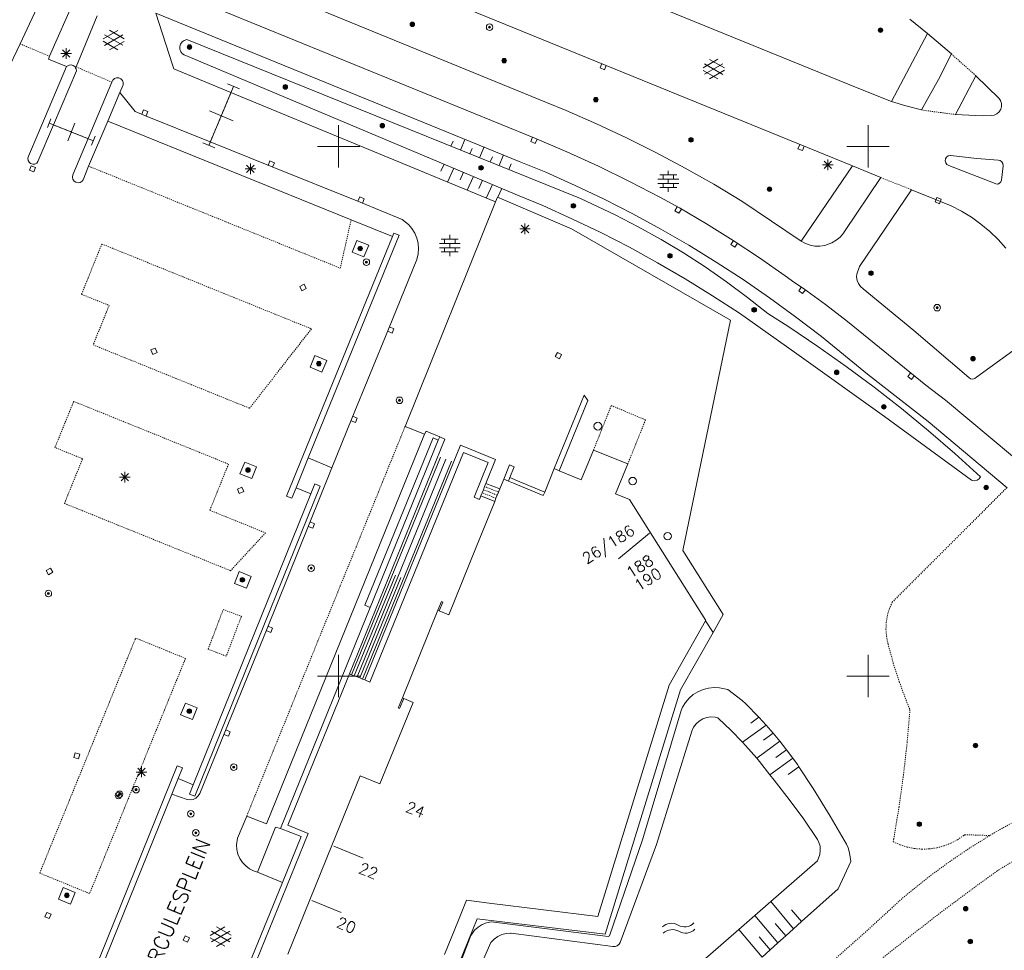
# Model space of a CAD drawing. Header units: millimetres. Extents: x 135944 to 142000, y 454200 to 456692.
# Tile 200 of 220: x 138570 to 138663, y 454474 to 454562. Entities that reach past the tile are written whole.
import ezdxf
from ezdxf.enums import TextEntityAlignment as Align

# ---------------------------------------------------------------- set-up
doc = ezdxf.new("R2010")
doc.units = ezdxf.units.MM
for name, pattern in [('TotaalGBKN2013X$0$DASHED', [0.75, 0.5, -0.25]), ('TotaalGBKN2013X$0$DOT', [0.25, 0, -0.25]), ('TotaalGBKN2013X$0$HIDDEN', [0.375, 0.25, -0.125])]:
    doc.linetypes.add(name, pattern=pattern)
doc.layers.get('0').update_dxf_attribs({"color": 251})
doc.layers.add('TotaalGBKN2013X$0$1', color=251, linetype='Continuous')
doc.styles.add('TotaalGBKN2013X$0$TXT', font='txt.shx')

# ---------------------------------------------------------------- blocks, each defined once
blk = doc.blocks.new('TotaalGBKN2013X$0$A$C51EB4CD3')
at = {"linetype": 'Continuous', "lineweight": 0}
for p, q in [((138649121, 454555451), (138593720, 454578061)), ((138619641, 454554141), (138583758, 454568842)), ((138572612, 454565371), (138569920, 454559681)), ((138583865, 454564923), (138618531, 454550771)), ((138648511, 454548161), (138607551, 454564861)), ((138572713, 454558497), (138575212, 454564173)), ((138577198, 454562322), (138575220, 454557500)), ((138617067, 454548585), (138582741, 454562583)), ((138582741, 454562583), (138584321, 454557681)), ((138653928, 454561999), (138655611, 454560641)), ((138577760, 454560138), (138579162, 454560947)), ((138579760, 454560155), (138578374, 454560956)), ((138579161, 454559115), (138577760, 454559924)), ((138577897, 454559525), (138579630, 454560524)), ((138579630, 454559536), (138577898, 454560538)), ((138578374, 454559106), (138579760, 454559906)), ((138585231, 454559851), (138585088, 454559650)), ((138585430, 454559997), (138585231, 454559851)), ((138585666, 454560071), (138585430, 454559997)), ((138622849, 454545084), (138585666, 454560071)), ((138655611, 454560641), (138652211, 454554241)), ((138655611, 454560641), (138657861, 454558721)), ((138569920, 454559681), (138568632, 454556984)), ((138573926, 454558416), (138574634, 454559124)), ((138574634, 454558416), (138573926, 454559124)), ((138574280, 454558270), (138574280, 454559270)), ((138585088, 454559650), (138585016, 454559413)), ((138585016, 454559413), (138585023, 454559166)), ((138585023, 454559166), (138585108, 454558934)), ((138585108, 454558934), (138585262, 454558741)), ((138572601, 454558243), (138572713, 454558497)), ((138574300, 454557525), (138572601, 454558243)), ((138573780, 454558770), (138574780, 454558770)), ((138585262, 454558741), (138585408, 454558638)), ((138617063, 454545342), (138585408, 454558638)), ((138635814, 454558217), (138634427, 454557418)), ((138635027, 454558209), (138636427, 454557399)), ((138656651, 454556311), (138657861, 454558721)), ((138574300, 454557525), (138571639, 454551222)), ((138573076, 454552023), (138575239, 454557114)), ((138574358, 454557562), (138574300, 454557525)), ((138574366, 454557569), (138574358, 454557562)), ((138574549, 454557665), (138574366, 454557569)), ((138574754, 454557686), (138574549, 454557665)), ((138574952, 454557627), (138574754, 454557686)), ((138575113, 454557499), (138574952, 454557627)), ((138575175, 454557389), (138575113, 454557499)), ((138575220, 454557500), (138575175, 454557389)), ((138575214, 454557319), (138575175, 454557389)), ((138575239, 454557114), (138575214, 454557319)), ((138584321, 454557681), (138584443, 454557301)), ((138584443, 454557301), (138589838, 454555073)), ((138634427, 454557169), (138635813, 454556367)), ((138636291, 454557798), (138634557, 454556800)), ((138634558, 454557788), (138636289, 454556785)), ((138636427, 454557185), (138635025, 454556377)), ((138578585, 454556063), (138578679, 454556251)), ((138578679, 454556251), (138578837, 454556391)), ((138578837, 454556391), (138579034, 454556463)), ((138579034, 454556463), (138579245, 454556457)), ((138579245, 454556457), (138579438, 454556373)), ((138579438, 454556373), (138579587, 454556224)), ((138579587, 454556224), (138579670, 454556031)), ((138655031, 454553431), (138656651, 454556311)), ((138658261, 454553001), (138660181, 454556661)), ((138662338, 454554553), (138660181, 454556661)), ((138578585, 454556063), (138576347, 454550729)), ((138579354, 454555068), (138579675, 454555820)), ((138579670, 454556031), (138579675, 454555820)), ((138587753, 454550085), (138590083, 454555659)), ((138590640, 454555426), (138589526, 454555892)), ((138652211, 454554241), (138649121, 454555451)), ((138578208, 454552383), (138579354, 454555068)), ((138580784, 454553289), (138579354, 454555068)), ((138589838, 454555073), (138614804, 454544762)), ((138662496, 454554321), (138662338, 454554553)), ((138662582, 454554054), (138662496, 454554321)), ((138590033, 454552406), (138587804, 454553338)), ((138621500, 454553375), (138619641, 454554141)), ((138624354, 454552129), (138621500, 454553375)), ((138653561, 454553821), (138652211, 454554241)), ((138655031, 454553431), (138653561, 454553821)), ((138662375, 454553262), (138662519, 454553502)), ((138662519, 454553502), (138662590, 454553774)), ((138662590, 454553774), (138662582, 454554054)), ((138572838, 454552601), (138572507, 454551766)), ((138580784, 454553289), (138581625, 454552950)), ((138581625, 454552950), (138587890, 454550414)), ((138658261, 454553001), (138660759, 454552881)), ((138660759, 454552881), (138661641, 454552897)), ((138661641, 454552897), (138661917, 454552946)), ((138661917, 454552946), (138662169, 454553071)), ((138662169, 454553071), (138662375, 454553262)), ((138571618, 454548568), (138573076, 454552023)), ((138576847, 454550530), (138572672, 454552183)), ((138575090, 454552192), (138574429, 454550522)), ((138576393, 454548129), (138578208, 454552383)), ((138578208, 454552383), (138601188, 454543077)), ((138600000, 454550000), (138600000, 454552000)), ((138627175, 454550809), (138624354, 454552129)), ((138650000, 454550000), (138650000, 454552000)), ((138571639, 454551222), (138570722, 454549069)), ((138576347, 454550729), (138574908, 454547299)), ((138577012, 454550948), (138576682, 454550113)), ((138611514, 454549652), (138611934, 454550631)), ((138618531, 454550771), (138621548, 454549482)), ((138629961, 454549418), (138627175, 454550809)), ((138588310, 454549852), (138587195, 454550318)), ((138587890, 454550414), (138593561, 454548118)), ((138598000, 454550000), (138600000, 454550000)), ((138600000, 454550000), (138602000, 454550000)), ((138600000, 454548000), (138600000, 454550000)), ((138610605, 454550019), (138610810, 454550500)), ((138612399, 454549296), (138612613, 454549796)), ((138613304, 454548931), (138613739, 454549945)), ((138648000, 454550000), (138650000, 454550000)), ((138650000, 454550000), (138652000, 454550000)), ((138650000, 454548000), (138650000, 454550000)), ((138570722, 454549069), (138570660, 454548877)), ((138570660, 454548877), (138570677, 454548676)), ((138614319, 454548544), (138614524, 454549021)), ((138615149, 454548187), (138615580, 454549193)), ((138621548, 454549482), (138624533, 454548120)), ((138632710, 454547955), (138629961, 454549418)), ((138646201, 454547752), (138646201, 454548752)), ((138657297, 454548816), (138657271, 454548624)), ((138657397, 454548982), (138657297, 454548816)), ((138657555, 454549093), (138657397, 454548982)), ((138657745, 454549132), (138657555, 454549093)), ((138657781, 454549131), (138657745, 454549132)), ((138660251, 454548861), (138657781, 454549131)), ((138662271, 454548711), (138660251, 454548861)), ((138662464, 454548661), (138662271, 454548711)), ((138570677, 454548676), (138570771, 454548497)), ((138570771, 454548497), (138570925, 454548368)), ((138570925, 454548368), (138571118, 454548308)), ((138571118, 454548308), (138571319, 454548328)), ((138571319, 454548328), (138571497, 454548423)), ((138571497, 454548423), (138571618, 454548568)), ((138575896, 454546849), (138576393, 454548129)), ((138591174, 454547879), (138592174, 454547879)), ((138591320, 454547525), (138592028, 454548233)), ((138592028, 454547525), (138591320, 454548233)), ((138591674, 454547379), (138591674, 454548379)), ((138593561, 454548118), (138602039, 454544726)), ((138609955, 454548327), (138609653, 454547665)), ((138610889, 454547935), (138610293, 454546625)), ((138616066, 454547818), (138616290, 454548341)), ((138619563, 454547548), (138617067, 454548585)), ((138624533, 454548120), (138627484, 454546685)), ((138635421, 454546423), (138632710, 454547955)), ((138648511, 454548161), (138643681, 454541061)), ((138645701, 454548252), (138646701, 454548252)), ((138645847, 454547898), (138646555, 454548606)), ((138646555, 454547898), (138645847, 454548606)), ((138651191, 454547051), (138648511, 454548161)), ((138657271, 454548624), (138657325, 454548438)), ((138657325, 454548438), (138657448, 454548288)), ((138657448, 454548288), (138657621, 454548201)), ((138657621, 454548201), (138661981, 454546481)), ((138662622, 454548539), (138662464, 454548661)), ((138662601, 454546821), (138662743, 454548168)), ((138662720, 454548366), (138662622, 454548539)), ((138662743, 454548168), (138662720, 454548366)), ((138574908, 454547299), (138574872, 454547099)), ((138574872, 454547099), (138574914, 454546895)), ((138574914, 454546895), (138575029, 454546722)), ((138575785, 454546704), (138575896, 454546849)), ((138611809, 454547549), (138611483, 454546833)), ((138612733, 454547161), (138612142, 454545861)), ((138622335, 454546315), (138619563, 454547548)), ((138630154, 454546900), (138632114, 454546900)), ((138630334, 454547300), (138631934, 454547300)), ((138630634, 454546900), (138630634, 454547300)), ((138631134, 454547300), (138631134, 454547700)), ((138631134, 454546500), (138631134, 454546900)), ((138631634, 454546900), (138631634, 454547300)), ((138651191, 454547051), (138647771, 454541951)), ((138575029, 454546722), (138575200, 454546605)), ((138575200, 454546605), (138575403, 454546561)), ((138575403, 454546561), (138575608, 454546595)), ((138575608, 454546595), (138575785, 454546704)), ((138613604, 454546795), (138613254, 454546027)), ((138614526, 454546407), (138613940, 454545119)), ((138615416, 454546034), (138615042, 454545212)), ((138625073, 454545010), (138622335, 454546315)), ((138627484, 454546685), (138630399, 454545179)), ((138630154, 454546500), (138632114, 454546500)), ((138630334, 454546100), (138631934, 454546100)), ((138630634, 454546100), (138630634, 454546500)), ((138631134, 454545700), (138631134, 454546100)), ((138631634, 454546100), (138631634, 454546500)), ((138638091, 454544821), (138635421, 454546423)), ((138649201, 454538661), (138654081, 454545911)), ((138654081, 454545911), (138656351, 454544981)), ((138661981, 454546481), (138662058, 454546452)), ((138662058, 454546452), (138662243, 454546443)), ((138662243, 454546443), (138662414, 454546512)), ((138662414, 454546512), (138662542, 454546646)), ((138662542, 454546646), (138662601, 454546821)), ((138614993, 454545205), (138614804, 454544762)), ((138621979, 454542219), (138614993, 454545205)), ((138619277, 454544407), (138617063, 454545342)), ((138626119, 454543532), (138622849, 454545084)), ((138627776, 454543633), (138625073, 454545010)), ((138630399, 454545179), (138631381, 454544651)), ((138656351, 454544981), (138656836, 454544804)), ((138602039, 454544726), (138606019, 454543091)), ((138614804, 454544762), (138606274, 454523542)), ((138622040, 454543168), (138619277, 454544407)), ((138631381, 454544651), (138632181, 454544181)), ((138632181, 454544181), (138634745, 454542685)), ((138643681, 454541061), (138638091, 454544821)), ((138656836, 454544804), (138657843, 454544374)), ((138657843, 454544374), (138658816, 454543872)), ((138624770, 454541857), (138622040, 454543168)), ((138628303, 454542406), (138626119, 454543532)), ((138630442, 454542185), (138627776, 454543633)), ((138658816, 454543872), (138659749, 454543300)), ((138659749, 454543300), (138660638, 454542661)), ((138601188, 454543077), (138605084, 454541499)), ((138606019, 454543091), (138606595, 454542609)), ((138606595, 454542609), (138606925, 454542230)), ((138606925, 454542230), (138607191, 454541803)), ((138617101, 454542203), (138618101, 454542203)), ((138617247, 454541849), (138617955, 454542557)), ((138617955, 454541849), (138617247, 454542557)), ((138617601, 454541703), (138617601, 454542703)), ((138637007, 454533588), (138621979, 454542219)), ((138630449, 454541211), (138628303, 454542406)), ((138633069, 454540668), (138630442, 454542185)), ((138634745, 454542685), (138637267, 454541121)), ((138660638, 454542661), (138661478, 454541959)), ((138595086, 454516990), (138605084, 454541499)), ((138597141, 454520596), (138605709, 454541602)), ((138605084, 454541499), (138605209, 454541806)), ((138605209, 454541806), (138605709, 454541602)), ((138607191, 454541803), (138607386, 454541339)), ((138607386, 454541339), (138607505, 454540850)), ((138610499, 454541236), (138610499, 454541636)), ((138627463, 454540474), (138624770, 454541857)), ((138647349, 454541439), (138646977, 454541137)), ((138647665, 454541798), (138647349, 454541439)), ((138647771, 454541951), (138647665, 454541798)), ((138661478, 454541959), (138662265, 454541198)), ((138601727, 454541121), (138601275, 454540016)), ((138602849, 454540663), (138601727, 454541121)), ((138602397, 454539558), (138602849, 454540663)), ((138607505, 454540850), (138607545, 454540349)), ((138607545, 454540349), (138607505, 454539847)), ((138609519, 454540836), (138611479, 454540836)), ((138609519, 454540436), (138611479, 454540436)), ((138609699, 454541236), (138611299, 454541236)), ((138609999, 454540836), (138609999, 454541236)), ((138609999, 454540036), (138609999, 454540436)), ((138610499, 454540436), (138610499, 454540836)), ((138610999, 454540836), (138610999, 454541236)), ((138610999, 454540036), (138610999, 454540436)), ((138630120, 454539020), (138627463, 454540474)), ((138632555, 454539945), (138630449, 454541211)), ((138635655, 454539081), (138633069, 454540668)), ((138637267, 454541121), (138639747, 454539489)), ((138644084, 454540828), (138643681, 454541061)), ((138644521, 454540667), (138644084, 454540828)), ((138644979, 454540583), (138644521, 454540667)), ((138645445, 454540579), (138644979, 454540583)), ((138645905, 454540654), (138645445, 454540579)), ((138646331, 454540801), (138645905, 454540654)), ((138646561, 454540901), (138646331, 454540801)), ((138646977, 454541137), (138646561, 454540901)), ((138662265, 454541198), (138662994, 454540381)), ((138601275, 454540016), (138602397, 454539558)), ((138607505, 454539847), (138607374, 454539308)), ((138609699, 454540036), (138611299, 454540036)), ((138610499, 454539636), (138610499, 454540036)), ((138634619, 454538612), (138632555, 454539945)), ((138639747, 454539489), (138642181, 454537791)), ((138607374, 454539308), (138604727, 454532750)), ((138632737, 454537497), (138630120, 454539020)), ((138636638, 454537213), (138634619, 454538612)), ((138638198, 454537427), (138635655, 454539081)), ((138648941, 454537941), (138649201, 454538661)), ((138642181, 454537791), (138643091, 454537131)), ((138648918, 454537677), (138648941, 454537941)), ((138648961, 454537349), (138648918, 454537677)), ((138635313, 454535905), (138632737, 454537497)), ((138638611, 454535748), (138636638, 454537213)), ((138640696, 454535707), (138638198, 454537427)), ((138643091, 454537131), (138643891, 454536591)), ((138649081, 454537040), (138648961, 454537349)), ((138649271, 454536769), (138649081, 454537040)), ((138649521, 454536551), (138649271, 454536769)), ((138637846, 454534246), (138635313, 454535905)), ((138640534, 454534221), (138638611, 454535748)), ((138643149, 454533921), (138640696, 454535707)), ((138643891, 454536591), (138645990, 454535057)), ((138654321, 454532611), (138649521, 454536551)), ((138645990, 454535057), (138648041, 454533461)), ((138643269, 454530412), (138637846, 454534246)), ((138642521, 454532949), (138640534, 454534221)), ((138645598, 454532036), (138643149, 454533921)), ((138637007, 454533588), (138632509, 454511837)), ((138645251, 454531120), (138642521, 454532949)), ((138648041, 454533461), (138655441, 454527471)), ((138667381, 454533411), (138660231, 454528211)), ((138604727, 454532750), (138601260, 454524315)), ((138649957, 454528507), (138645598, 454532036)), ((138659499, 454528174), (138654321, 454532611)), ((138647935, 454529225), (138645251, 454531120)), ((138597764, 454530253), (138597312, 454529148)), ((138598886, 454529795), (138597764, 454530253)), ((138651537, 454524485), (138643269, 454530412)), ((138598434, 454528690), (138598886, 454529795)), ((138650573, 454527265), (138647935, 454529225)), ((138597312, 454529148), (138598434, 454528690)), ((138655682, 454524013), (138649957, 454528507)), ((138657320, 454526032), (138655441, 454527471)), ((138659672, 454528070), (138659499, 454528174)), ((138659873, 454528040), (138659672, 454528070)), ((138660069, 454528090), (138659873, 454528040)), ((138660231, 454528211), (138660069, 454528090)), ((138623202, 454526518), (138620368, 454519582)), ((138623548, 454526004), (138623202, 454526518)), ((138653162, 454525241), (138650573, 454527265)), ((138620842, 454519382), (138623548, 454526004)), ((138663628, 454520771), (138657320, 454526032)), ((138655701, 454523155), (138653162, 454525241)), ((138601260, 454524315), (138599351, 454519664)), ((138659759, 454518494), (138651537, 454524485)), ((138663123, 454517771), (138655682, 454524013)), ((138608108, 454522822), (138593187, 454486045)), ((138606274, 454523542), (138608108, 454522822)), ((138608108, 454522822), (138608281, 454523130)), ((138608281, 454523130), (138609546, 454522587)), ((138658189, 454521008), (138655701, 454523155)), ((138601029, 454500215), (138610042, 454522375)), ((138602466, 454499637), (138611515, 454521786)), ((138608917, 454522477), (138602495, 454506704)), ((138602996, 454506482), (138609417, 454522271)), ((138609417, 454522271), (138608917, 454522477)), ((138609417, 454522271), (138609546, 454522587)), ((138610042, 454522375), (138609546, 454522587)), ((138614805, 454520451), (138611515, 454521786)), ((138602963, 454499418), (138611784, 454521112)), ((138611784, 454521112), (138614120, 454520145)), ((138622896, 454518515), (138624065, 454521321)), ((138624065, 454521321), (138627319, 454520044)), ((138660623, 454518801), (138658189, 454521008)), ((138591143, 454520200), (138590691, 454519095)), ((138592265, 454519742), (138591143, 454520200)), ((138595991, 454517778), (138597141, 454520596)), ((138599351, 454519664), (138597141, 454520596)), ((138601230, 454500132), (138609613, 454520651)), ((138601744, 454499923), (138610135, 454520461)), ((138602260, 454499713), (138610658, 454520270)), ((138614120, 454520145), (138612807, 454516897)), ((138613902, 454518179), (138614805, 454520451)), ((138616136, 454519929), (138615592, 454518587)), ((138616585, 454519747), (138616136, 454519929)), ((138627319, 454520044), (138626132, 454517201)), ((138579468, 454518421), (138580176, 454519129)), ((138580176, 454518421), (138579468, 454519129)), ((138579822, 454518275), (138579822, 454519275)), ((138590691, 454519095), (138591813, 454518637)), ((138591813, 454518637), (138592265, 454519742)), ((138599351, 454519664), (138597222, 454514335)), ((138616174, 454518733), (138616585, 454519747)), ((138620368, 454519582), (138619464, 454517370)), ((138620368, 454519582), (138620842, 454519382)), ((138620842, 454519382), (138622896, 454518515)), ((138579322, 454518775), (138580322, 454518775)), ((138597385, 454517200), (138597762, 454518131)), ((138597762, 454518131), (138598262, 454517928)), ((138613787, 454517890), (138613902, 454518179)), ((138613902, 454518179), (138615218, 454517664)), ((138615592, 454518587), (138615218, 454517664)), ((138616040, 454518402), (138615592, 454518587)), ((138616040, 454518402), (138616174, 454518733)), ((138616521, 454518203), (138616040, 454518402)), ((138617103, 454518348), (138616174, 454518733)), ((138619329, 454517039), (138616521, 454518203)), ((138619464, 454517370), (138617103, 454518348)), ((138659852, 454518459), (138659759, 454518494)), ((138660079, 454518434), (138659852, 454518459)), ((138660300, 454518489), (138660079, 454518434)), ((138660489, 454518616), (138660300, 454518489)), ((138660623, 454518801), (138660489, 454518616)), ((138586266, 454489738), (138597385, 454517200)), ((138586415, 454488666), (138598262, 454517928)), ((138595586, 454516786), (138595991, 454517778)), ((138595991, 454517778), (138597385, 454517200)), ((138613435, 454517003), (138613551, 454517296)), ((138613551, 454517296), (138613669, 454517592)), ((138613669, 454517592), (138613787, 454517890)), ((138614980, 454517078), (138614860, 454516782)), ((138615100, 454517374), (138614980, 454517078)), ((138615218, 454517664), (138615100, 454517374)), ((138619464, 454517370), (138619329, 454517039)), ((138626132, 454517201), (138627458, 454516669)), ((138595086, 454516990), (138595586, 454516786)), ((138612807, 454516897), (138613302, 454516669)), ((138614742, 454516490), (138612995, 454512181)), ((138613302, 454516669), (138613435, 454517003)), ((138614742, 454516490), (138613435, 454517003)), ((138614860, 454516782), (138614742, 454516490)), ((138627458, 454516669), (138631488, 454510277)), ((138597222, 454514335), (138593258, 454504495)), ((138629361, 454513498), (138626418, 454511069)), ((138612995, 454512181), (138610402, 454505790)), ((138632509, 454511837), (138636314, 454505797)), ((138590621, 454509857), (138590169, 454508752)), ((138591743, 454509399), (138590621, 454509857)), ((138631488, 454510277), (138634667, 454505248)), ((138590169, 454508752), (138591291, 454508294)), ((138591291, 454508294), (138591743, 454509399)), ((138601487, 454500028), (138605362, 454509512)), ((138602003, 454499818), (138605878, 454509304)), ((138609386, 454506216), (138609710, 454507042)), ((138609837, 454506977), (138609508, 454506165)), ((138609710, 454507042), (138609837, 454506977)), ((138594512, 454485621), (138602996, 454506482)), ((138602495, 454506704), (138602996, 454506482)), ((138609386, 454506216), (138606026, 454497931)), ((138609386, 454506216), (138606026, 454497931)), ((138609508, 454506165), (138609386, 454506216)), ((138610402, 454505790), (138609508, 454506165)), ((138634653, 454505223), (138631202, 454499145)), ((138634667, 454505248), (138634653, 454505223)), ((138635355, 454504113), (138634653, 454505223)), ((138636314, 454505797), (138635355, 454504113)), ((138593258, 454504495), (138589263, 454494703)), ((138635355, 454504113), (138632284, 454498705)), ((138600000, 454500000), (138600000, 454502000)), ((138650000, 454500000), (138650000, 454502000)), ((138595221, 454485934), (138601029, 454500215)), ((138598000, 454500000), (138600000, 454500000)), ((138600000, 454500000), (138602000, 454500000)), ((138600000, 454498000), (138600000, 454500000)), ((138601230, 454500132), (138601029, 454500215)), ((138601487, 454500028), (138601230, 454500132)), ((138601744, 454499923), (138601487, 454500028)), ((138602003, 454499818), (138601744, 454499923)), ((138602260, 454499713), (138602003, 454499818)), ((138602466, 454499637), (138602260, 454499713)), ((138602466, 454499637), (138602963, 454499418)), ((138648000, 454500000), (138650000, 454500000)), ((138650000, 454500000), (138652000, 454500000)), ((138650000, 454498000), (138650000, 454500000)), ((138624466, 454477320), (138631202, 454499145)), ((138625160, 454475623), (138632284, 454498705)), ((138633492, 454498246), (138633937, 454498526)), ((138633937, 454498526), (138634420, 454498735)), ((138634420, 454498735), (138634929, 454498869)), ((138634929, 454498869), (138635452, 454498925)), ((138635452, 454498925), (138635978, 454498901)), ((138635978, 454498901), (138636761, 454498743)), ((138636761, 454498743), (138638108, 454497699)), ((138606026, 454497931), (138605686, 454497116)), ((138606149, 454497881), (138605763, 454496931)), ((138606026, 454497931), (138606149, 454497881)), ((138606149, 454497881), (138607055, 454497514)), ((138632752, 454497500), (138633094, 454497901)), ((138633094, 454497901), (138633492, 454498246)), ((138638443, 454497377), (138638108, 454497699)), ((138585541, 454497456), (138585089, 454496351)), ((138586663, 454496998), (138585541, 454497456)), ((138586211, 454495893), (138586663, 454496998)), ((138607055, 454497514), (138603909, 454489840)), ((138605686, 454497116), (138605636, 454496996)), ((138605636, 454496996), (138605763, 454496931)), ((138628689, 454484546), (138632347, 454496749)), ((138632347, 454496749), (138632476, 454497053)), ((138632476, 454497053), (138632752, 454497500)), ((138639689, 454496111), (138638443, 454497377)), ((138585089, 454496351), (138586211, 454495893)), ((138633758, 454495487), (138634051, 454495755)), ((138634051, 454495755), (138634392, 454495959)), ((138634392, 454495959), (138634767, 454496090)), ((138634767, 454496090), (138635160, 454496144)), ((138635160, 454496144), (138635557, 454496118)), ((138635557, 454496118), (138635808, 454496059)), ((138635867, 454496006), (138635808, 454496059)), ((138637032, 454494908), (138635867, 454496006)), ((138639689, 454496111), (138638939, 454495567)), ((138640370, 454495369), (138639689, 454496111)), ((138630016, 454484107), (138633360, 454494805)), ((138633360, 454494805), (138633524, 454495166)), ((138633524, 454495166), (138633758, 454495487)), ((138638142, 454493754), (138637032, 454494908)), ((138640370, 454495369), (138638142, 454493754)), ((138641029, 454494612), (138640370, 454495369)), ((138589263, 454494703), (138586891, 454488923)), ((138641668, 454493840), (138639477, 454492251)), ((138641029, 454494612), (138640113, 454493948)), ((138641668, 454493840), (138641029, 454494612)), ((138642286, 454493053), (138641668, 454493840)), ((138638428, 454493447), (138638142, 454493754)), ((138639477, 454492251), (138638428, 454493447)), ((138642286, 454493053), (138641288, 454492329)), ((138642885, 454492251), (138642286, 454493053)), ((138639738, 454491934), (138639477, 454492251)), ((138642884, 454492251), (138640709, 454490674)), ((138643320, 454491639), (138642885, 454492251)), ((138584773, 454491531), (138574282, 454465638)), ((138581032, 454490591), (138581740, 454491299)), ((138581740, 454490591), (138581032, 454491299)), ((138581386, 454490445), (138581386, 454491445)), ((138584773, 454491531), (138585273, 454491328)), ((138585273, 454491328), (138584864, 454490318)), ((138640709, 454490674), (138639738, 454491934)), ((138643458, 454491432), (138642462, 454490710)), ((138643458, 454491432), (138643320, 454491639)), ((138644798, 454489379), (138643458, 454491432)), ((138580886, 454490945), (138581886, 454490945)), ((138584864, 454490318), (138584268, 454488848)), ((138584864, 454490318), (138586266, 454489738)), ((138602047, 454490592), (138599370, 454484015)), ((138603909, 454489840), (138602047, 454490592)), ((138641126, 454490169), (138640709, 454490674)), ((138642555, 454488355), (138641126, 454490169)), ((138585914, 454488868), (138586266, 454489738)), ((138646410, 454486778), (138644798, 454489379)), ((138584268, 454488848), (138574783, 454465436)), ((138585700, 454488343), (138584268, 454488848)), ((138585999, 454488313), (138585700, 454488343)), ((138585914, 454488868), (138586415, 454488666)), ((138586279, 454488364), (138585999, 454488313)), ((138586534, 454488490), (138586279, 454488364)), ((138586744, 454488682), (138586534, 454488490)), ((138586891, 454488923), (138586744, 454488682)), ((138643920, 454486492), (138642555, 454488355)), ((138591327, 454486783), (138590447, 454484691)), ((138593187, 454486045), (138591327, 454486783)), ((138645220, 454484583), (138643920, 454486492)), ((138647954, 454484135), (138646410, 454486778)), ((138592343, 454481497), (138594036, 454485728)), ((138594036, 454485728), (138594512, 454485621)), ((138596460, 454484852), (138594512, 454485621)), ((138597131, 454485134), (138595221, 454485934)), ((138582079, 454448073), (138597131, 454485134)), ((138590447, 454484691), (138590368, 454484085)), ((138594691, 454480520), (138596460, 454484852)), ((138625624, 454475585), (138628689, 454484546)), ((138645355, 454484306), (138645220, 454484583)), ((138590368, 454484085), (138590391, 454483635)), ((138590391, 454483635), (138590492, 454483196)), ((138599370, 454484015), (138597284, 454478890)), ((138599555, 454483939), (138602333, 454482807)), ((138626590, 454474860), (138630016, 454484107)), ((138645459, 454483931), (138645355, 454484306)), ((138645484, 454483542), (138645459, 454483931)), ((138648120, 454483781), (138647954, 454484135)), ((138648256, 454483321), (138648120, 454483781)), ((138590492, 454483196), (138590670, 454482782)), ((138590670, 454482782), (138590917, 454482405)), ((138645216, 454482568), (138645429, 454483157)), ((138645429, 454483157), (138645484, 454483542)), ((138648356, 454482501), (138648256, 454483321)), ((138590917, 454482405), (138591228, 454482078)), ((138591228, 454482078), (138591591, 454481811)), ((138591591, 454481811), (138591959, 454481627)), ((138640808, 454478722), (138645216, 454482568)), ((138647169, 454479928), (138648356, 454482501)), ((138591959, 454481627), (138592343, 454481497)), ((138592343, 454481497), (138594691, 454480520)), ((138574004, 454480038), (138573552, 454478933)), ((138575126, 454479580), (138574004, 454480038)), ((138582277, 454450121), (138594691, 454480520)), ((138643712, 454476821), (138647169, 454479928)), ((138574674, 454478475), (138575126, 454479580)), ((138573552, 454478933), (138574674, 454478475)), ((138597284, 454478890), (138595198, 454473766)), ((138597466, 454478816), (138600244, 454477684)), ((138611312, 454476953), (138612077, 454478833)), ((138612077, 454478833), (138614214, 454478572)), ((138614214, 454478572), (138624466, 454477320)), ((138639301, 454477407), (138640808, 454478722)), ((138642968, 454476152), (138640808, 454478722)), ((138637794, 454476092), (138639301, 454477407)), ((138641480, 454474814), (138639301, 454477407)), ((138643712, 454476821), (138642767, 454477946)), ((138587867, 454475520), (138589269, 454476329)), ((138589867, 454475537), (138588481, 454476338)), ((138609992, 454473709), (138611312, 454476953)), ((138610305, 454470235), (138613098, 454477097)), ((138613180, 454476304), (138612845, 454476003)), ((138613098, 454477097), (138625160, 454475623)), ((138613563, 454476540), (138613180, 454476304)), ((138613981, 454476705), (138613563, 454476540)), ((138614422, 454476794), (138613981, 454476705)), ((138625460, 454475415), (138614422, 454476794)), ((138642224, 454475483), (138641236, 454476659)), ((138642968, 454476152), (138643712, 454476821)), ((138589268, 454474497), (138587867, 454475306)), ((138588004, 454474907), (138589737, 454475906)), ((138589737, 454474918), (138588005, 454475920)), ((138588481, 454474488), (138589867, 454475288)), ((138612487, 454475512), (138609288, 454467234)), ((138612569, 454475648), (138612487, 454475512)), ((138612845, 454476003), (138612569, 454475648)), ((138614681, 454475169), (138615027, 454475417)), ((138615027, 454475417), (138615412, 454475595)), ((138615412, 454475595), (138615825, 454475698)), ((138615825, 454475698), (138616249, 454475721)), ((138616249, 454475721), (138616282, 454475720)), ((138625883, 454474476), (138616282, 454475720)), ((138625460, 454475415), (138625575, 454475490)), ((138625575, 454475490), (138625624, 454475585)), ((138634405, 454473136), (138637794, 454476092)), ((138639992, 454473476), (138637794, 454476092)), ((138640736, 454474145), (138639705, 454475372)), ((138641480, 454474814), (138642224, 454475483)), ((138642224, 454475483), (138642968, 454476152)), ((138614388, 454474862), (138611196, 454467672)), ((138614388, 454474862), (138614681, 454475169)), ((138625883, 454474476), (138626108, 454474475)), ((138626108, 454474475), (138626320, 454474551)), ((138626320, 454474551), (138626492, 454474697)), ((138626492, 454474697), (138626590, 454474860)), ((138640736, 454474145), (138641480, 454474814)), ((138639992, 454473476), (138640736, 454474145))]:
    blk.add_line(p, q, dxfattribs=at)
at = {"linetype": 'TotaalGBKN2013X$0$HIDDEN', "lineweight": 0}
for p, q in [((138569920, 454559681), (138572713, 454558497)), ((138657861, 454558721), (138660181, 454556661)), ((138575220, 454557500), (138578585, 454556063)), ((138655031, 454553431), (138658261, 454553001)), ((138576393, 454548129), (138600160, 454538504)), ((138651191, 454547051), (138654081, 454545911)), ((138600160, 454538504), (138601188, 454543077)), ((138577650, 454540782), (138575728, 454536036)), ((138577650, 454540782), (138597433, 454532772)), ((138575728, 454536036), (138578334, 454534981)), ((138578334, 454534981), (138576827, 454531260)), ((138597433, 454532772), (138591599, 454525279)), ((138576827, 454531260), (138591599, 454525279)), ((138573223, 454521570), (138574987, 454525926)), ((138574987, 454525926), (138589607, 454520007)), ((138606274, 454523542), (138591327, 454486783)), ((138575829, 454520515), (138573223, 454521570)), ((138574120, 454516295), (138575829, 454520515)), ((138589607, 454520007), (138587843, 454515650)), ((138614860, 454516782), (138613551, 454517296)), ((138614980, 454517078), (138613669, 454517592)), ((138615100, 454517374), (138613787, 454517890)), ((138663105, 454517783), (138652276, 454506977)), ((138589801, 454509947), (138574120, 454516295)), ((138587843, 454515650), (138593102, 454513521)), ((138593102, 454513521), (138589801, 454509947)), ((138652276, 454506977), (138652013, 454506369)), ((138652013, 454506369), (138651825, 454505734)), ((138651716, 454505081), (138651685, 454504419)), ((138651825, 454505734), (138651716, 454505081)), ((138651685, 454504419), (138651735, 454503759)), ((138571779, 454481398), (138580836, 454503590)), ((138580836, 454503590), (138585548, 454501667)), ((138651735, 454503759), (138651864, 454503109)), ((138651864, 454503109), (138651887, 454503023)), ((138651887, 454503023), (138652377, 454501228)), ((138585548, 454501667), (138576491, 454479475)), ((138652377, 454501228), (138652944, 454499456)), ((138652944, 454499456), (138653587, 454497710)), ((138653587, 454497710), (138653950, 454496814)), ((138653950, 454496814), (138653687, 454493755)), ((138653687, 454493755), (138653344, 454490704)), ((138653344, 454490704), (138652921, 454487662)), ((138652921, 454487662), (138652419, 454484633)), ((138652419, 454484633), (138652369, 454484355)), ((138657823, 454484225), (138658447, 454484555)), ((138658447, 454484555), (138659029, 454484953)), ((138659029, 454484953), (138659124, 454485028)), ((138659124, 454485028), (138661487, 454484950)), ((138652369, 454484355), (138653013, 454484067)), ((138653013, 454484067), (138653686, 454483854)), ((138653686, 454483854), (138654378, 454483718)), ((138654378, 454483718), (138655081, 454483661)), ((138655081, 454483661), (138655786, 454483684)), ((138655786, 454483684), (138656484, 454483787)), ((138656484, 454483787), (138657166, 454483968)), ((138657166, 454483968), (138657823, 454484225)), ((138576491, 454479475), (138571779, 454481398))]:
    blk.add_line(p, q, dxfattribs=at)
at = {"linetype": 'TotaalGBKN2013X$0$DOT', "lineweight": 0}
for p, q in [((138587890, 454550414), (138589838, 454555073)), ((138576347, 454550729), (138573076, 454552023)), ((138624065, 454521321), (138625754, 454525542)), ((138625754, 454525542), (138628981, 454524178)), ((138628981, 454524178), (138627319, 454520044)), ((138662151, 454481580), (138670807, 454486949)), ((138663896, 454486321), (138661965, 454485233)), ((138661487, 454484950), (138659607, 454483777)), ((138661965, 454485233), (138661487, 454484950)), ((138659607, 454483777), (138657771, 454482536)), ((138657771, 454482536), (138655981, 454481231)), ((138655981, 454481231), (138654239, 454479861)), ((138660314, 454480256), (138662151, 454481580)), ((138656943, 454477750), (138660314, 454480256)), ((138653185, 454478982), (138649786, 454475868)), ((138654239, 454479861), (138653185, 454478982)), ((138653619, 454475180), (138656943, 454477750)), ((138649786, 454475868), (138646334, 454472814)), ((138650345, 454472548), (138653619, 454475180))]:
    blk.add_line(p, q, dxfattribs=at)
at = {"linetype": 'TotaalGBKN2013X$0$DASHED', "lineweight": 0}
for p, q in [((138587682, 454502534), (138589108, 454506282)), ((138589108, 454506282), (138590819, 454505632)), ((138590819, 454505632), (138589393, 454501883)), ((138589393, 454501883), (138587682, 454502534))]:
    blk.add_line(p, q, dxfattribs=at)
at = {"linetype": 'Continuous', "lineweight": 0}
for points in [[(138624858, 454557815), (138624688, 454557399), (138625105, 454557229), (138625275, 454557645)], [(138581834, 454552865), (138582002, 454553283), (138581584, 454553451), (138581416, 454553034)], [(138618324, 454550857), (138618147, 454550443), (138618561, 454550266), (138618738, 454550680)], [(138643549, 454550186), (138643379, 454549769), (138643796, 454549599), (138643966, 454550015)], [(138571231, 454547582), (138571397, 454548001), (138570978, 454548166), (138570813, 454547748), (138571231, 454547582)], [(138593769, 454548034), (138593938, 454548451), (138593521, 454548620), (138593352, 454548203)], [(138602248, 454544643), (138602415, 454545060), (138601997, 454545228), (138601830, 454544810)], [(138656738, 454544582), (138656906, 454544999), (138656489, 454545167), (138656321, 454544750), (138656738, 454544582)], [(138631984, 454544301), (138631754, 454543914), (138632140, 454543684), (138632371, 454544071)], [(138637285, 454541113), (138637041, 454540735), (138637419, 454540491), (138637663, 454540870)], [(138596336, 454536777), (138596540, 454536376), (138596941, 454536580), (138596737, 454536981), (138596336, 454536777)], [(138643707, 454536726), (138643449, 454536358), (138643817, 454536099), (138644076, 454536467)], [(138604643, 454532542), (138605061, 454532373), (138605229, 454532790), (138604812, 454532959)], [(138582283, 454530778), (138582460, 454530364), (138582874, 454530541), (138582697, 454530955), (138582283, 454530778)], [(138620461, 454530151), (138620866, 454529955), (138621062, 454530361), (138620656, 454530556), (138620461, 454530151)], [(138654018, 454528639), (138653736, 454528289), (138654086, 454528006), (138654369, 454528357)], [(138601174, 454524107), (138601591, 454523936), (138601762, 454524352), (138601345, 454524523)], [(138591040, 454517419), (138590865, 454517833), (138590450, 454517657), (138590626, 454517243), (138591040, 454517419)], [(138597139, 454514126), (138597557, 454513959), (138597724, 454514377), (138597306, 454514544)], [(138573008, 454509796), (138572784, 454510186), (138572394, 454509962), (138572618, 454509571), (138573008, 454509796)], [(138593174, 454504286), (138593591, 454504118), (138593759, 454504536), (138593342, 454504704)], [(138589178, 454494494), (138589594, 454494324), (138589764, 454494741), (138589348, 454494911)], [(138575123, 454492752), (138574999, 454492319), (138575431, 454492195), (138575556, 454492628), (138575123, 454492752)], [(138572687, 454477107), (138572861, 454477522), (138572446, 454477696), (138572272, 454477281), (138572687, 454477107)], [(138585330, 454475057), (138585740, 454474871), (138585926, 454475281), (138585516, 454475467), (138585330, 454475057)]]:
    blk.add_lwpolyline(points, dxfattribs=at)
for centre, radius in [((138606961, 454561522), 215), ((138606961, 454561522), 155), ((138606961, 454561522), 95), ((138606961, 454561522), 35), ((138614262, 454561251), 310), ((138614262, 454561251), 95), ((138614262, 454561251), 35), ((138614262, 454561251), 22.4), ((138651168, 454560964), 215), ((138651168, 454560964), 155), ((138651168, 454560964), 95), ((138651168, 454560964), 35), ((138585924, 454559369), 215), ((138585924, 454559369), 155), ((138585924, 454559369), 95), ((138585924, 454559369), 35), ((138615631, 454558092), 215), ((138615631, 454558092), 155), ((138615631, 454558092), 95), ((138615631, 454558092), 35), ((138594970, 454555608), 215), ((138594970, 454555608), 155), ((138594970, 454555608), 95), ((138594970, 454555608), 35), ((138624291, 454554402), 215), ((138624291, 454554402), 155), ((138624291, 454554402), 95), ((138624291, 454554402), 35), ((138604127, 454551955), 215), ((138604127, 454551955), 155), ((138604127, 454551955), 95), ((138604127, 454551955), 35), ((138633275, 454550610), 215), ((138633275, 454550610), 155), ((138633275, 454550610), 95), ((138633275, 454550610), 35), ((138613457, 454547974), 215), ((138613457, 454547974), 155), ((138613457, 454547974), 95), ((138613457, 454547974), 35), ((138640686, 454545953), 215), ((138640686, 454545953), 155), ((138640686, 454545953), 95), ((138640686, 454545953), 35), ((138622175, 454544382), 215), ((138622175, 454544382), 155), ((138622175, 454544382), 95), ((138622175, 454544382), 35), ((138602045, 454540362), 215), ((138602045, 454540362), 155), ((138602045, 454540362), 95), ((138602045, 454540362), 35), ((138631289, 454539665), 215), ((138631289, 454539665), 155), ((138631289, 454539665), 95), ((138631289, 454539665), 35), ((138602625, 454539068), 310), ((138602625, 454539068), 95), ((138602625, 454539068), 35), ((138602625, 454539068), 22.4), ((138650277, 454538026), 215), ((138650277, 454538026), 155), ((138650277, 454538026), 95), ((138650277, 454538026), 35), ((138639225, 454534568), 215), ((138639261, 454534572), 215), ((138656513, 454534772), 310), ((138656513, 454534772), 95), ((138656513, 454534772), 35), ((138656513, 454534772), 22.4), ((138639225, 454534568), 155), ((138639261, 454534572), 155), ((138639225, 454534568), 95), ((138639261, 454534572), 95), ((138639225, 454534568), 35), ((138639261, 454534572), 35), ((138659901, 454529960), 215), ((138659901, 454529960), 155), ((138598132, 454529486), 215), ((138598132, 454529486), 155), ((138598132, 454529486), 95), ((138598132, 454529486), 35), ((138659901, 454529960), 95), ((138659901, 454529960), 35), ((138647031, 454528662), 215), ((138647031, 454528662), 155), ((138647031, 454528662), 95), ((138647031, 454528662), 35), ((138605760, 454526028), 310), ((138605760, 454526028), 95), ((138605760, 454526028), 35), ((138605760, 454526028), 22.4), ((138651483, 454525408), 215), ((138651483, 454525408), 155), ((138651483, 454525408), 95), ((138651483, 454525408), 35), ((138624483, 454523587), 369), ((138591446, 454519445), 215), ((138591446, 454519445), 155), ((138591446, 454519445), 95), ((138591446, 454519445), 35), ((138627770, 454518405), 353), ((138661147, 454517793), 215), ((138661147, 454517793), 155), ((138661147, 454517793), 95), ((138661147, 454517793), 35), ((138631076, 454513201), 352), ((138597417, 454510183), 310), ((138597417, 454510183), 95), ((138597417, 454510183), 35), ((138597417, 454510183), 22.4), ((138590918, 454509083), 215), ((138590918, 454509083), 155), ((138590918, 454509083), 95), ((138590918, 454509083), 35), ((138572598, 454507783), 310), ((138572598, 454507783), 95), ((138572598, 454507783), 35), ((138572598, 454507783), 22.4), ((138585901, 454496681), 215), ((138585901, 454496681), 155), ((138585901, 454496681), 95), ((138585901, 454496681), 35), ((138660135, 454493445), 215), ((138660135, 454493445), 215), ((138660135, 454493445), 155), ((138660135, 454493445), 155), ((138660135, 454493445), 95), ((138660135, 454493445), 95), ((138660135, 454493445), 35), ((138660135, 454493445), 35), ((138590097, 454491404), 310), ((138590097, 454491404), 95), ((138590097, 454491404), 35), ((138590097, 454491404), 22.4), ((138580874, 454489280), 310), ((138580874, 454489280), 95), ((138580874, 454489280), 35), ((138580874, 454489280), 22.4), ((138579227, 454488738), 310), ((138579321, 454488840), 310), ((138579227, 454488738), 95), ((138579227, 454488738), 35), ((138579227, 454488738), 22.4), ((138579321, 454488840), 95), ((138579321, 454488840), 35), ((138579321, 454488840), 22.4), ((138586040, 454487007), 310), ((138586040, 454487007), 95), ((138586040, 454487007), 35), ((138586040, 454487007), 22.4), ((138586518, 454485193), 310), ((138654835, 454486018), 215), ((138654835, 454486018), 215), ((138654835, 454486018), 155), ((138654835, 454486018), 155), ((138654835, 454486018), 95), ((138654835, 454486018), 95), ((138654835, 454486018), 35), ((138654835, 454486018), 35), ((138586518, 454485193), 95), ((138586518, 454485193), 35), ((138586518, 454485193), 22.4), ((138574337, 454479298), 215), ((138574337, 454479298), 155), ((138574337, 454479298), 95), ((138574337, 454479298), 35), ((138659207, 454478050), 215), ((138659207, 454478050), 215), ((138659207, 454478050), 155), ((138659207, 454478050), 155), ((138659207, 454478050), 95), ((138659207, 454478050), 95), ((138659207, 454478050), 35), ((138659207, 454478050), 35), ((138659644, 454474947), 215), ((138659644, 454474947), 215), ((138659644, 454474947), 155), ((138659644, 454474947), 155), ((138659644, 454474947), 95), ((138659644, 454474947), 95), ((138659644, 454474947), 35), ((138659644, 454474947), 35)]:
    blk.add_circle(centre, radius, dxfattribs=at)
for centre, radius, start, end in [((138631440, 454475425), 1240, 60.38405, 134.13809), ((138632678, 454477497), 1174, 237.80162, 317.63409), ((138631518, 454474830), 1240, 60.38405, 134.13809), ((138632756, 454476901), 1174, 237.80162, 317.63409)]:
    blk.add_arc(centre, radius, start, end, dxfattribs=at)
at = {"linetype": 'Continuous', "lineweight": 0, "style": 'TotaalGBKN2013X$0$TXT'}
for s, p in [('26/186', (138627803, 454513907)), ('188', (138629580, 454511081)), ('190', (138630354, 454509855))]:
    blk.add_text(s, height=1054, rotation=32.2843, dxfattribs=at).set_placement(p, align=Align.MIDDLE_RIGHT)
for s, p in [('24', (138606421, 454487734)), ('22', (138601984, 454481949)), ('20', (138599895, 454476826))]:
    blk.add_text(s, height=1054, rotation=337.8189, dxfattribs=at).set_placement(p, align=Align.MIDDLE_LEFT)
blk.add_text('HERCULESPLEIN', height=1400, rotation=67.72262, dxfattribs=at).set_placement((138584454, 454477674), align=Align.MIDDLE)

msp = doc.modelspace()

# ---------------------------------------------------------------- block references
at = {"layer": 'TotaalGBKN2013X$0$1', "xscale": 0.0009999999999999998, "yscale": 0.0009999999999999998, "zscale": 0.0009999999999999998}
msp.add_blockref('TotaalGBKN2013X$0$A$C51EB4CD3', (0, 0), dxfattribs=at)

doc.saveas('drawing.dxf')
